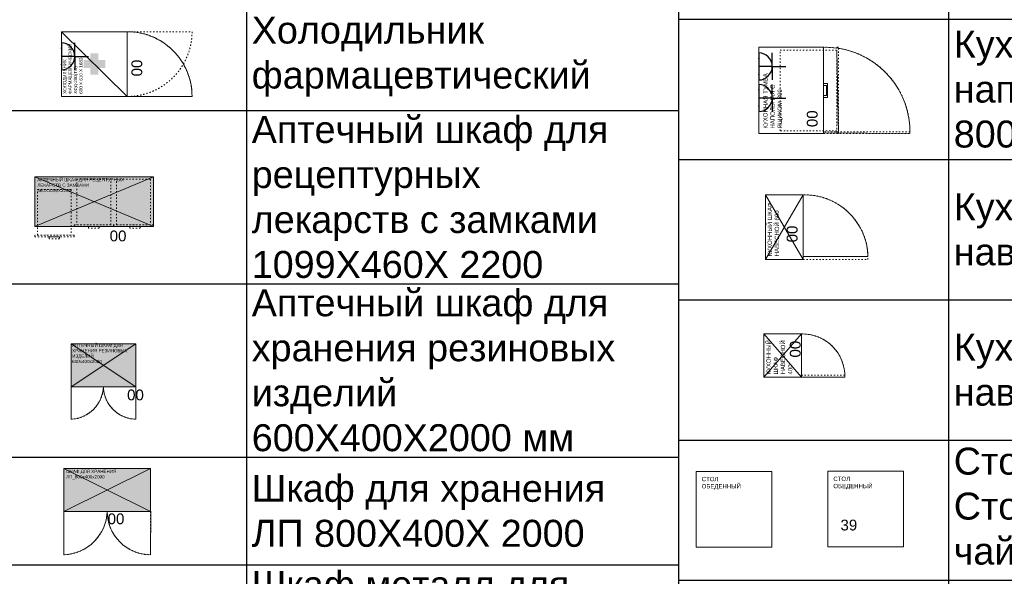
# Model space of a CAD drawing. Header units: millimetres. Extents: x -692150 to 2662533, y -95416 to 65084.
# Tile 35 of 256: x -59103 to -49986, y -53057 to -47900. Entities that reach past the tile are written whole.
import ezdxf
from ezdxf import colors
from ezdxf.entities.mleader import LeaderData, LeaderLine
from ezdxf.math import Vec2, Vec3

# ---------------------------------------------------------------- set-up
doc = ezdxf.new("R2010")
doc.units = ezdxf.units.MM
doc.linetypes.add('ACAD_ISO03W100', pattern=[30, 12, -18])
doc.layers.add('09_АР_Мебель', color=7, linetype='Continuous', lineweight=9, true_color=0x000000)
doc.layers.add('1. ПОДЛОЖКА', color=7, linetype='Continuous', lineweight=0, true_color=0x9b9292)
doc.layers.add('11_АР_Номер мебели', color=1, linetype='Continuous', lineweight=13, plot=False)
doc.layers.add('17_АР_Текст', color=250, linetype='Continuous', lineweight=0)
doc.layers.add('28_РАЗВЕРТКИ', color=7, linetype='Continuous', lineweight=0)
doc.layers.add('ЭОМ', color=7, linetype='Continuous')
doc.styles.add('_ТЕКСТОВЫЙ', font='arial.ttf', dxfattribs={"width": 0.8})
doc.styles.add('HVAC_AEP', font='arial.ttf')
doc.styles.get("Standard").update_dxf_attribs({"font": 'arial.ttf'})

# ---------------------------------------------------------------- blocks, each defined once
blk = doc.blocks.new('_Dot')
at = {"color": 0, "linetype": 'ByBlock', "lineweight": -2}
blk.add_line((-0.5, 0), (-1, 0), dxfattribs=at)
at = {"color": 0, "linetype": 'ByBlock', "const_width": 0.5}
blk.add_lwpolyline([(-0.25, 0, 1), (0.25, 0, 1)], format="xyb", close=True, dxfattribs=at)
blk = doc.blocks.new('*T216')
at = {"color": 0, "linetype": 'ByBlock', "lineweight": -2, "transparency": 16777216}
for p, q in [((0, 0), (6500, 0)), ((0, 0), (0, -9080.2)), ((6500, 0), (6500, -9080.2)), ((0, -469.7), (6500, -469.7)), ((2500, -469.7), (2500, -9080.2)), ((0, -1469.7), (6500, -1469.7)), ((0, -2469.7), (6500, -2469.7)), ((0, -4075), (6500, -4075)), ((0, -5680.2), (6500, -5680.2)), ((0, -6680.2), (6500, -6680.2)), ((0, -7880.2), (6500, -7880.2)), ((0, -9080.2), (6500, -9080.2))]:
    blk.add_line(p, q, dxfattribs=at)
at = {"color": 0, "lineweight": 15, "transparency": 16777216, "style": 'HVAC_AEP'}
for s, insert, char_height, width, attachment_point in [('Фарма', (3250, -234.8), 300, 6497, 5), ('Кресло рабочее', (2550, -969.7), 250, 3900, 4), ('Холодильник^Jфармацевтический', (2550, -1969.7), 250, 3900, 4), ('Аптечный шкаф для^Jрецептурных^Jлекарств с замками^J1099Х460Х 2200', (2550, -3272.3), 250, 3900, 4), ('Аптечный шкаф для^Jхранения резиновых^Jизделий^J600Х400Х2000 мм', (2550, -4877.6), 250, 3900, 4), ('Шкаф для хранения^JЛП 800Х400Х 2000', (2550, -6180.2), 250, 3900, 4), ('Шкаф металл.для^Jхранения ССЖ^J300Х500Х 1860', (2550, -7280.2), 250, 3900, 4), ('Тумба под^Jхолодильник^J600Х610Х516', (2550, -8480.2), 250, 3900, 4)]:
    blk.add_mtext(s, dxfattribs=dict(at, insert=insert, char_height=char_height, width=width, attachment_point=attachment_point))
blk = doc.blocks.new('A$C21545FF3')
at = {"layer": 'ЭОМ', "color": 0, "linetype": 'Continuous', "lineweight": 30}
for p, q in [((-125, 125), (-125, 250)), ((-125, 125), (-250, 125)), ((-125, 125), (0, 125)), ((-125, 125), (-125, 0)), ((-250, 0), (0, 0))]:
    blk.add_line(p, q, dxfattribs=at)
blk.add_arc((-125, 0), 125, 0, 180, dxfattribs=at)
for p in [(-200, 0), (-50, 0)]:
    blk.add_point(p, dxfattribs=at)
blk = doc.blocks.new('Холодильник фармацевтический ХФД-280(ТС)_600х610х1683')
at = {"layer": '09_АР_Мебель', "lineweight": 0, "true_color": 0x136734}
h = blk.add_hatch(color=116, dxfattribs=at)
h.dxf.hatch_style = 1
h.paths.add_polyline_path([(400.3, -268.5), (337.8, -268.5), (337.8, -206), (262.8, -206), (262.8, -268.5), (200.3, -268.5), (200.3, -343.5), (262.8, -343.5), (262.8, -406), (337.8, -406), (337.8, -343.5), (400.3, -343.5)])
at = {"layer": '09_АР_Мебель', "lineweight": 0}
for points in [[(0, -610), (600, -610), (600, 0), (0, 0), (0, -610)], [(0, -610), (600, 0)]]:
    blk.add_lwpolyline(points, dxfattribs=at)
at = {"layer": '09_АР_Мебель', "linetype": 'ACAD_ISO03W100'}
for points in [[(0, -610), (0, -1210)], [(600, -610), (600, -1210)]]:
    blk.add_lwpolyline(points, dxfattribs=at)
for centre, start, end in [((0, -610), 270, 0), ((600, -610), 180, 270)]:
    blk.add_arc(centre, 600, start, end, dxfattribs=at)
at = {"layer": '1. ПОДЛОЖКА'}
blk.add_lwpolyline([(600, 0), (0, 0), (0, -610), (600, -610)], close=True, dxfattribs=at)
blk.add_lwpolyline([(0, -610), (0, -1210, 0.418062), (600, -602)], format="xyb", dxfattribs=at)
at = {"layer": 'ЭОМ', "lineweight": 15, "rotation": 180}
blk.add_blockref('A$C21545FF3', (246, 0), dxfattribs=at)
at = {"flags": 1}
for tag, p in [('КОД_ОБОРУДОВАНИЯ', (7.7, 112.1)), ('ДОП_ИНФОРМАЦИЯ', (7.7, 59.9)), ('ДОГОВОР', (12.8, 10))]:
    blk.add_attdef(tag, p, '', height=25, dxfattribs=at)
at = {"layer": '09_АР_Мебель', "insert": (24.5, -15.5), "char_height": 30, "attachment_point": 1}
blk.add_mtext_dynamic_manual_height_columns('{\\C7;ХОЛОДИЛЬНИК\\PФАРМАЦЕВТИЧЕСКИЙ             ХФД-280(ТС)\\P600 Х 610 Х 1683}', width=610, gutter_width=12.5, heights=[0], dxfattribs=at)
at = {"layer": '11_АР_Номер мебели', "flags": 4}
blk.add_attdef('Номер', (587.5, -759.7), '', height=100, dxfattribs=at)
blk = doc.blocks.new('Аптечный шкаф для рецептурных лекарств с замками 460х1099х2200')
at = {"layer": '09_АР_Мебель', "lineweight": 0, "true_color": 0x7aafdf}
h = blk.add_hatch(color=143, dxfattribs=at)
h.dxf.hatch_style = 1
h.paths.add_polyline_path([(1099, -460), (1099, 0), (0, 0), (0, -460)])
at = {"layer": '09_АР_Мебель', "lineweight": 0, "true_color": 0x136734}
h = blk.add_hatch(color=116, dxfattribs=at)
h.dxf.hatch_style = 1
h.paths.add_polyline_path([(497.5, -254.3), (543.2, -254.3), (543.2, -299.9), (597.9, -299.9), (597.9, -254.3), (643.6, -254.3), (643.6, -199.5), (597.9, -199.5), (597.9, -153.9), (543.2, -153.9), (543.2, -199.5), (497.5, -199.5)])
at = {"layer": '09_АР_Мебель', "lineweight": 0}
for points in [[(1099, -460), (0, -460), (0, 0), (1099, 0), (1099, -460)], [(1099, 0), (0, -460)], [(0, 0), (1099, -460)]]:
    blk.add_lwpolyline(points, dxfattribs=at)
at = {"layer": '09_АР_Мебель', "linetype": 'ACAD_ISO03W100'}
for points in [[(703.5, -20), (391.5, -20), (391.5, -444), (703.5, -444)], [(756.5, -20), (1072.5, -20), (1072.5, -444), (756.5, -444)], [(26.5, -116.1), (338.5, -116.1), (338.5, -540.1), (26.5, -540.1)], [(730, -460), (365, -460), (365, -444), (730, -444)], [(730, -460), (1099, -460), (1099, -444), (730, -444)], [(0, -556.1), (365, -556.1), (365, -540.1), (0, -540.1)], [(595.5, -476), (499.5, -476), (499.5, -460), (595.5, -460)], [(978, -476), (882, -476), (882, -460), (978, -460)], [(230.5, -572.1), (134.5, -572.1), (134.5, -556.1), (230.5, -556.1)]]:
    blk.add_lwpolyline(points, close=True, dxfattribs=at)
at = {"layer": '1. ПОДЛОЖКА'}
blk.add_lwpolyline([(0, -460), (1099, -460), (1099, 0), (0, 0)], close=True, dxfattribs=at)
at = {"flags": 1}
for tag, p in [('КОД_ОБОРУДОВАНИЯ', (7.7, 111)), ('ДОП_ИНФОРМАЦИЯ', (7.7, 58.8)), ('ДОГОВОР', (12.8, 8.9))]:
    blk.add_attdef(tag, p, '', height=25, dxfattribs=at)
at = {"layer": '09_АР_Мебель', "color": 18, "lineweight": 0, "true_color": 0x000000, "insert": (24.6, -10.8), "char_height": 30, "attachment_point": 1}
blk.add_mtext_dynamic_manual_height_columns('АПТЕЧНЫЙ ШКАФ ДЛЯ РЕЦЕПТУРНЫХ ЛЕКАРСТВ С ЗАМКАМИ\\P460Х1099Х2200', width=912.263, gutter_width=500, heights=[0], dxfattribs=at)
at = {"layer": '11_АР_Номер мебели', "flags": 4}
blk.add_attdef('Номер', (694.3, -596.7), '', height=100, dxfattribs=at)
blk = doc.blocks.new('Аптечный шкаф для хранения резиновых изделий 600х400х2000')
at = {"layer": '09_АР_Мебель', "lineweight": 0, "true_color": 0x7aafdf}
h = blk.add_hatch(color=143, dxfattribs=at)
h.dxf.hatch_style = 1
h.paths.add_polyline_path([(600, -400), (600, 0), (0, 0), (0, -400)])
at = {"layer": '09_АР_Мебель', "lineweight": 0, "true_color": 0x136734}
h = blk.add_hatch(color=116, dxfattribs=at)
h.dxf.hatch_style = 1
h.paths.add_polyline_path([(226.1, -227.2), (271.7, -227.2), (271.7, -272.8), (326.5, -272.8), (326.5, -227.2), (372.1, -227.2), (372.1, -172.4), (326.5, -172.4), (326.5, -126.8), (271.7, -126.8), (271.7, -172.4), (226.1, -172.4)])
at = {"layer": '09_АР_Мебель', "lineweight": 0}
for p, q in [((0, -400), (0, 0)), ((0, 0), (600, 0)), ((600, 0), (0, -400)), ((0, 0), (600, -400)), ((600, 0), (600, -400)), ((600, -400), (0, -400))]:
    blk.add_line(p, q, dxfattribs=at)
at = {"layer": '09_АР_Мебель', "linetype": 'ACAD_ISO03W100'}
for p, q in [((0, -400), (0, -700)), ((600, -400), (600, -700))]:
    blk.add_line(p, q, dxfattribs=at)
for centre, radius, start, end in [((-13.5, -386.5), 313.8, 272.46081, 357.53919), ((607.3, -392.7), 307.4, 181.36487, 268.63513)]:
    blk.add_arc(centre, radius, start, end, dxfattribs=at)
at = {"layer": '1. ПОДЛОЖКА'}
blk.add_lwpolyline([(0, 0), (600, 0), (600, -400), (0, -400)], close=True, dxfattribs=at)
blk.add_lwpolyline([(600, -400), (600, -700, -0.400327), (300, -400, -0.389273), (0, -700), (0, -400)], format="xyb", dxfattribs=at)
at = {"flags": 1}
for tag, p in [('КОД_ОБОРУДОВАНИЯ', (7.7, 111)), ('ДОП_ИНФОРМАЦИЯ', (7.7, 58.8)), ('ДОГОВОР', (12.8, 8.9))]:
    blk.add_attdef(tag, p, '', height=25, dxfattribs=at)
at = {"layer": '09_АР_Мебель', "insert": (10.8, 0.2), "char_height": 30, "attachment_point": 1}
blk.add_mtext_dynamic_manual_height_columns('{\\C7;АПТЕЧНЫЙ ШКАФ ДЛЯ ХРАНЕНИЯ РЕЗИНОВЫХ ИЗДЕЛИЙ\\P600х400х2000}', width=621.89, gutter_width=12.5, heights=[0], dxfattribs=at)
at = {"layer": '11_АР_Номер мебели', "flags": 4}
blk.add_attdef('Номер', (519.1, -524.7), '', height=100, dxfattribs=at)
blk = doc.blocks.new('Шкаф для хранения ЛП 800х400х2000')
at = {"layer": '09_АР_Мебель', "lineweight": 0, "true_color": 0x7aafdf}
h = blk.add_hatch(color=143, dxfattribs=at)
h.dxf.hatch_style = 1
h.paths.add_polyline_path([(800, -400), (800, 0), (0, 0), (0, -400)])
at = {"layer": '09_АР_Мебель', "lineweight": 0, "true_color": 0x136734}
h = blk.add_hatch(color=116, dxfattribs=at)
h.dxf.hatch_style = 1
h.paths.add_polyline_path([(328.3, -226.3), (374, -226.3), (374, -271.9), (428.7, -271.9), (428.7, -226.3), (474.4, -226.3), (474.4, -171.5), (428.7, -171.5), (428.7, -125.9), (374, -125.9), (374, -171.5), (328.3, -171.5)])
at = {"layer": '09_АР_Мебель', "lineweight": 0}
for p, q in [((0, -400), (0, 0)), ((0, 0), (800, 0)), ((800, 0), (0, -400)), ((0, 0), (800, -400)), ((800, 0), (800, -400)), ((800, -400), (0, -400))]:
    blk.add_line(p, q, dxfattribs=at)
at = {"layer": '09_АР_Мебель', "linetype": 'ACAD_ISO03W100'}
for p, q in [((0, -400), (0, -800)), ((800, -400), (800, -800))]:
    blk.add_line(p, q, dxfattribs=at)
for centre, radius, start, end in [((-15.2, -384.8), 415.4, 272.09145, 357.90855), ((802.9, -397.1), 402.9, 180.4122, 269.5878)]:
    blk.add_arc(centre, radius, start, end, dxfattribs=at)
at = {"layer": '1. ПОДЛОЖКА'}
blk.add_lwpolyline([(800, 0), (0, 0), (0, -400), (800, -400)], close=True, dxfattribs=at)
blk.add_lwpolyline([(0, -400), (0, -800, 0.392989), (400, -400, 0.410006), (800, -800), (802.9, -397.1)], format="xyb", dxfattribs=at)
at = {"flags": 1}
for tag, p in [('КОД_ОБОРУДОВАНИЯ', (7.7, 111)), ('ДОП_ИНФОРМАЦИЯ', (7.7, 58.8)), ('ДОГОВОР', (12.8, 8.9))]:
    blk.add_attdef(tag, p, '', height=25, dxfattribs=at)
at = {"layer": '09_АР_Мебель', "insert": (20.2, -12.9), "char_height": 30, "attachment_point": 1}
blk.add_mtext_dynamic_manual_height_columns('{\\C7;ШКАФ ДЛЯ ХРАНЕНИЯ ЛП_800х400х2000}', width=621.89, gutter_width=12.5, heights=[0], dxfattribs=at)
at = {"layer": '11_АР_Номер мебели', "flags": 4}
blk.add_attdef('Номер', (403.8, -517.3), '', height=100, dxfattribs=at)
blk = doc.blocks.new('*T219')
at = {"color": 0, "linetype": 'ByBlock', "lineweight": -2, "transparency": 16777216}
for p, q in [((0, 0), (6500, 0)), ((0, 0), (0, -12369.7)), ((6500, 0), (6500, -12369.7)), ((0, -469.7), (6500, -469.7)), ((2500, -469.7), (2500, -12369.7)), ((0, -1769.7), (6500, -1769.7)), ((0, -3069.7), (6500, -3069.7)), ((0, -4369.7), (6500, -4369.7)), ((0, -5669.7), (6500, -5669.7)), ((0, -6969.7), (6500, -6969.7)), ((0, -8269.7), (6500, -8269.7)), ((0, -9569.7), (6500, -9569.7)), ((0, -10869.7), (6500, -10869.7)), ((0, -12369.7), (6500, -12369.7))]:
    blk.add_line(p, q, dxfattribs=at)
at = {"color": 0, "lineweight": 15, "transparency": 16777216, "style": 'HVAC_AEP'}
for s, insert, char_height, width, attachment_point in [('Комната персонала', (3250, -234.8), 300, 6497, 5), ('Стул ISO (черная^Jткань)', (2550, -1119.7), 250, 3900, 4), ('Кухонная тумба^Jнапольная с мойкой', (2550, -2419.7), 250, 3900, 4), ('Кухонный шкаф 600', (2550, -3719.7), 250, 3900, 4), ('Кухонная тумба^Jнапольная с дверцей^J600', (2550, -5019.7), 250, 3900, 4), ('Кухонная тумба^Jнапольная с ящиком^J800', (2550, -6319.7), 250, 3900, 4), ('Кухонный шкаф^Jнавесной 600', (2550, -7619.7), 250, 3900, 4), ('Кухонный шкаф^Jнавесной 400', (2550, -8919.7), 250, 3900, 4), ('Стол обеденный^JСтол (розетка для^Jчайника)', (2550, -10219.7), 250, 3900, 4), ('Холодильник^JХолодильник^J(розетка под СВЧ)', (2550, -11619.7), 250, 3900, 4)]:
    blk.add_mtext(s, dxfattribs=dict(at, insert=insert, char_height=char_height, width=width, attachment_point=attachment_point))
blk = doc.blocks.new('Кухонный шкаф навесной 600')
at = {"layer": '09_АР_Мебель', "linetype": 'ACAD_ISO03W100'}
for p, q in [((0, -350), (0, -950)), ((30, -950), (30, -350)), ((0, -950), (30, -950))]:
    blk.add_line(p, q, dxfattribs=at)
at = {"layer": '09_АР_Мебель'}
blk.add_lwpolyline([(600, 0), (0, 0), (0, -350), (600, -350)], close=True, dxfattribs=at)
for points in [[(600, -350), (0, 0)], [(0, -350), (600, 0)]]:
    blk.add_lwpolyline(points, dxfattribs=at)
at = {"layer": '09_АР_Мебель', "linetype": 'ACAD_ISO03W100'}
blk.add_arc((13.5, -363.6), 586.6, 271.60811, 1.32949, dxfattribs=at)
at = {"layer": '1. ПОДЛОЖКА'}
blk.add_lwpolyline([(0, 0), (600, 0), (600, -350), (0, -350)], close=True, dxfattribs=at)
blk.add_lwpolyline([(30, -350), (30, -950, 0.41279), (600, -350)], format="xyb", dxfattribs=at)
at = {"flags": 1}
for tag, p in [('КОД_ОБОРУДОВАНИЯ', (7.7, 111.4)), ('ДОП_ИНФОРМАЦИЯ', (7.7, 59.2)), ('ДОГОВОР', (12.8, 9.2))]:
    blk.add_attdef(tag, p, '', height=25, dxfattribs=at)
at = {"layer": '09_АР_Мебель', "insert": (30.1, -19.9), "char_height": 40, "attachment_point": 1}
blk.add_mtext_dynamic_manual_height_columns('{\\C7;КУХОННЫЙ ШКАФ \\PНАВЕСНОЙ 600}', width=971.048, gutter_width=12.5, heights=[0], dxfattribs=at)
at = {"layer": '11_АР_Номер мебели', "flags": 4}
blk.add_attdef('Номер', (159.4, -297.4), '', height=100, dxfattribs=at)
blk = doc.blocks.new('Кухонный шкаф навесной 400')
at = {"layer": '09_АР_Мебель', "linetype": 'ACAD_ISO03W100'}
for p, q in [((0, -350), (0, -750)), ((20, -750), (20, -350)), ((0, -750), (20, -750))]:
    blk.add_line(p, q, dxfattribs=at)
at = {"layer": '09_АР_Мебель'}
blk.add_lwpolyline([(400, -350), (0, -350), (0, 0), (400, 0)], close=True, dxfattribs=at)
for points in [[(400, -350), (0, 0)], [(400, 0), (0, -350)]]:
    blk.add_lwpolyline(points, dxfattribs=at)
at = {"layer": '09_АР_Мебель', "linetype": 'ACAD_ISO03W100'}
blk.add_arc((9, -359.1), 391.1, 271.60811, 1.32949, dxfattribs=at)
at = {"layer": '1. ПОДЛОЖКА'}
blk.add_lwpolyline([(400, 0), (400, -350), (0, -350), (0, 0)], close=True, dxfattribs=at)
blk.add_lwpolyline([(0, -350), (0, -750, 0.42108), (400.1, -359.1)], format="xyb", dxfattribs=at)
at = {"flags": 1}
for tag, p in [('КОД_ОБОРУДОВАНИЯ', (7.7, 111.4)), ('ДОП_ИНФОРМАЦИЯ', (7.7, 59.2)), ('ДОГОВОР', (12.8, 9.2))]:
    blk.add_attdef(tag, p, '', height=25, dxfattribs=at)
at = {"layer": '09_АР_Мебель', "insert": (25.2, -24.2), "char_height": 40, "attachment_point": 1}
blk.add_mtext_dynamic_manual_height_columns('{\\C7;КУХОННЫЙ \\PШКАФ \\PНАВЕСНОЙ\\P400}', width=971.048, gutter_width=12.5, heights=[0], dxfattribs=at)
at = {"layer": '11_АР_Номер мебели', "flags": 4}
blk.add_attdef('Номер', (181.7, -340.9), '', height=100, dxfattribs=at)
blk = doc.blocks.new('Стол обеденный')
at = {"layer": '09_АР_Мебель'}
for p, q in [((0, 0), (700, 0)), ((0, -700), (0, 0)), ((700, 0), (700, -700)), ((700, -700), (0, -700))]:
    blk.add_line(p, q, dxfattribs=at)
at = {"layer": '1. ПОДЛОЖКА'}
blk.add_lwpolyline([(700, 0), (0, 0), (0, -700), (700, -700)], close=True, dxfattribs=at)
at = {"flags": 1}
for tag, p in [('КОД_ОБОРУДОВАНИЯ', (302.6, 89.6)), ('ДОП_ИНФОРМАЦИЯ', (302.6, 37.4)), ('ДОГОВОР', (440.3, -48.8))]:
    blk.add_attdef(tag, p, '', height=25, dxfattribs=at)
at = {"layer": '09_АР_Мебель', "insert": (50, -50), "char_height": 40, "attachment_point": 1}
blk.add_mtext_dynamic_manual_height_columns('{\\C7;СТОЛ ОБЕДЕННЫЙ}', width=500, gutter_width=12.5, heights=[0], dxfattribs=at)
at = {"layer": '11_АР_Номер мебели', "lineweight": 35}
blk.add_attdef('Номер', (115.3, -548.3), '', height=100, dxfattribs=at)
blk = doc.blocks.new('Кухонная тумба напольная с ящиком 800')
at = {"layer": '09_АР_Мебель'}
blk.add_lwpolyline([(800, -600), (0, -600), (0, 0), (800, 0)], close=True, dxfattribs=at)
at = {"layer": '09_АР_Мебель', "linetype": 'ACAD_ISO03W100'}
for points in [[(26.5, -198.9), (773.5, -198.9), (773.5, -722.9), (26.5, -722.9)], [(0, -600), (0, -1400), (16, -1400), (16, -600)], [(0, -738.9), (800, -738.9), (800, -722.9), (0, -722.9)]]:
    blk.add_lwpolyline(points, close=True, dxfattribs=at)
blk.add_lwpolyline([(0, -1400, 0.427208), (800, -600, 1.219804)], format="xyb", dxfattribs=at)
at = {"layer": '09_АР_Мебель'}
blk.add_lwpolyline([(446, -600), (446, -626), (354, -626), (354, -600), (335, -600), (335, -635), (465, -635), (465, -600), (446, -600)], dxfattribs=at)
at = {"layer": '1. ПОДЛОЖКА'}
blk.add_lwpolyline([(800, 0), (0, 0), (0, -600), (800, -600)], close=True, dxfattribs=at)
blk.add_lwpolyline([(8, -600), (0, -1400, 0.375534), (790.7, -738.9), (800, -600)], format="xyb", dxfattribs=at)
blk.add_lwpolyline([(773.5, -722.9), (6.6, -738.9)], dxfattribs=at)
at = {"layer": 'ЭОМ', "lineweight": 15, "rotation": 180}
for p in [(205.2, 0), (497.7, 0)]:
    blk.add_blockref('A$C21545FF3', p, dxfattribs=at)
at = {"flags": 1}
for tag, p in [('КОД_ОБОРУДОВАНИЯ', (7.7, 111.4)), ('ДОП_ИНФОРМАЦИЯ', (7.7, 59.2)), ('ДОГОВОР', (12.8, 9.2))]:
    blk.add_attdef(tag, p, '', height=25, dxfattribs=at)
at = {"layer": '09_АР_Мебель', "insert": (46.9, -40.8), "char_height": 40, "attachment_point": 1}
blk.add_mtext_dynamic_manual_height_columns('{\\C7;КУХОННАЯ ТУМБА НАПОЛЬНАЯ С ЯЩИКОМ 800}', width=621.89, gutter_width=12.5, heights=[0], dxfattribs=at)
at = {"layer": '11_АР_Номер мебели', "flags": 4}
blk.add_attdef('Номер', (60.4, -544.6), '', height=100, dxfattribs=at)
blk = doc.blocks.new('A$C577E2BB5')
at = {"layer": '09_АР_Мебель'}
for p, q in [((-700, 700), (0, 700)), ((-700, 0), (-700, 700)), ((0, 700), (0, 0)), ((0, 0), (-700, 0))]:
    blk.add_line(p, q, dxfattribs=at)
at = {"layer": '1. ПОДЛОЖКА'}
blk.add_lwpolyline([(-700, 700), (0, 700), (0, 0), (-700, 0)], close=True, dxfattribs=at)
at = {"layer": '09_АР_Мебель', "insert": (-650, 650), "char_height": 40, "attachment_point": 1}
blk.add_mtext_dynamic_manual_height_columns('{\\C7;СТОЛ ОБЕДЕННЫЙ}', width=500, gutter_width=12.5, heights=[0], dxfattribs=at)

msp = doc.modelspace()

# ---------------------------------------------------------------- block references
for name, p in [('*T219', (-53004.5, -42224.8)), ('*T216', (-59504.5, -46272.2)), ('A$C577E2BB5', (-52138.3, -52786))]:
    msp.add_blockref(name, p)
ref = msp.add_blockref('Холодильник фармацевтический ХФД-280(ТС)_600х610х1683', (-58717, -48611), dxfattribs=dict(rotation=90))
ref.add_attrib('Номер', '00', (-57968.5, -48425.5), dxfattribs={"layer": '11_АР_Номер мебели', "height": 100, "rotation": 90})
ref = msp.add_blockref('Кухонная тумба напольная с ящиком 800', (-52259.8, -48955.8), dxfattribs=dict(rotation=90))
ref.add_attrib('Номер', '00', (-51715.2, -48895.4), dxfattribs={"layer": '11_АР_Номер мебели', "height": 100, "rotation": 90})
ref = msp.add_blockref('Аптечный шкаф для рецептурных лекарств с замками 460х1099х2200', (-58964, -49356.9))
ref.add_attrib('Номер', '00', (-58269.8, -49953.6), dxfattribs={"layer": '11_АР_Номер мебели', "height": 100})
ref = msp.add_blockref('Кухонный шкаф навесной 600', (-52198.6, -50122.6), dxfattribs=dict(rotation=90))
ref.add_attrib('Номер', '00', (-51901.2, -49963.2), dxfattribs={"layer": '11_АР_Номер мебели', "height": 100, "rotation": 90})
ref = msp.add_blockref('Кухонный шкаф навесной 400', (-52213.2, -51212.1), dxfattribs=dict(rotation=90))
ref.add_attrib('Номер', '00', (-51872.3, -51030.3), dxfattribs={"layer": '11_АР_Номер мебели', "height": 100, "rotation": 90})
ref = msp.add_blockref('Аптечный шкаф для хранения резиновых изделий 600х400х2000', (-58627.7, -50901.9))
ref.add_attrib('Номер', '00', (-58108.6, -51426.5), dxfattribs={"layer": '11_АР_Номер мебели', "height": 100})
ref = msp.add_blockref('Шкаф для хранения ЛП 800х400х2000', (-58692.9, -52057.3))
ref.add_attrib('Номер', '00', (-58289.1, -52574.6), dxfattribs={"layer": '11_АР_Номер мебели', "height": 100})
msp.add_blockref('Стол обеденный', (-51618.9, -52084.2)).add_auto_attribs({'Номер': '39'})

# ---------------------------------------------------------------- leaders
at = {"layer": '17_АР_Текст', "lineweight": 18}
ml = msp.add_multileader_mtext('Standard', dxfattribs=at)
ml.set_content('ЦСУ оборудование:\\PМонитор 23,8"\\PСистемный блок (с комплектующими)\\PИсточник бесперебойного питания\\PМышь, клавиатура\\PWeb-камера\\PМФУ лазерный', color=256, style='_ТЕКСТОВЫЙ')
ml.set_leader_properties(lineweight=0)
ml.set_arrow_properties(name='DOT')
ml.build(insert=Vec2(0, 0))
ml.multileader.update_dxf_attribs({"text_left_attachment_type": 6, "text_right_attachment_type": 6, "dogleg_length": 0.36, "arrow_head_size": 50, "scale": 100})
ctx = ml.context
ctx.base_point, ctx.scale, ctx.char_height, ctx.arrow_head_size, ctx.landing_gap_size, ctx.plane_origin = Vec3(-74068.3, -49557), 100, 200, 50, 100, Vec3(-68828.3, -44334.1)
ctx.left_attachment, ctx.right_attachment, ctx.attachment_type = 6, 6, 2
notes = []
notes.append((ctx, [(1, (1, 1, 0), (-74104.3, -49557), (1, 0), 36, [(0, [(-74104.3, -48496.4)], 0, [])])]))
ctx.mtext.insert, ctx.mtext.width, ctx.mtext.defined_height, ctx.mtext.flow_direction = Vec3(-73968.3, -49301.5), 5220.324, 815.5, 5
at = {"layer": '28_РАЗВЕРТКИ', "lineweight": 18}
ml = msp.add_multileader_mtext('Standard', dxfattribs=at)
ml.set_content('{\\C1;\\c1316095;Маршрутизатор (ШхВ,мм): 267х43,6*}', color=256, style='_ТЕКСТОВЫЙ')
ml.set_leader_properties(color=(255, 10, 10), lineweight=0)
ml.set_arrow_properties(name='DOT')
ml.build(insert=Vec2(0, 0))
ml.multileader.update_dxf_attribs({"text_left_attachment_type": 6, "text_right_attachment_type": 6, "dogleg_length": 0.108, "arrow_head_size": 50, "scale": 100})
ctx = ml.context
ctx.base_point, ctx.scale, ctx.char_height, ctx.arrow_head_size, ctx.landing_gap_size, ctx.plane_origin = Vec3(95563.2, -49233.3), 100, 120, 50, 100, Vec3(106367.4, -49993.4)
ctx.left_attachment, ctx.right_attachment, ctx.text_align_type, ctx.attachment_type = 6, 6, 2, 2
notes.append((ctx, [(0, (1, 1, 0), (97030, -49233.3), (-1, 0), 10.8, [(0, [(97030.3, -50571.1)], 0, [])])]))
ctx.mtext.insert, ctx.mtext.width, ctx.mtext.alignment, ctx.mtext.flow_direction = Vec3(96919.3, -49078), 1544.918, 3, 5
ml = msp.add_multileader_mtext('Standard', dxfattribs=at)
ml.set_content('7', color=256, style='_ТЕКСТОВЫЙ')
ml.set_leader_properties(lineweight=0)
ml.set_arrow_properties(name='DOT')
ml.build(insert=Vec2(0, 0))
ml.multileader.update_dxf_attribs({"text_left_attachment_type": 6, "text_right_attachment_type": 6, "dogleg_length": 0.36, "arrow_head_size": 100, "scale": 100})
ctx = ml.context
ctx.base_point, ctx.scale, ctx.char_height, ctx.arrow_head_size, ctx.landing_gap_size, ctx.plane_origin = Vec3(118482.2, -49392.4), 100, 200, 100, 100, Vec3(112816.3, -50555.1)
ctx.left_attachment, ctx.right_attachment, ctx.text_align_type, ctx.attachment_type = 6, 6, 2, 2
notes.append((ctx, [(1, (1, 1, 0), (118821.8, -49392.4), (-1, 0), 36, [(0, [(118821.8, -50188.3)], 0, [])])]))
ctx.mtext.insert, ctx.mtext.width, ctx.mtext.defined_height, ctx.mtext.alignment, ctx.mtext.flow_direction = Vec3(118685.8, -49152.4), 4162.111, 812.4, 3, 5
for ctx, leaders in notes:
    for number, flags, end, landing, length, lines in leaders:
        leader = LeaderData()
        leader.index, (leader.has_last_leader_line, leader.has_dogleg_vector, leader.attachment_direction) = number, flags
        leader.last_leader_point, leader.dogleg_vector, leader.dogleg_length = Vec3(end), Vec3(landing), length
        for number, points, colour, breaks in lines:
            line = LeaderLine()
            line.index, line.vertices, line.color, line.breaks = number, Vec3.list(points), colors.encode_raw_color(colour), breaks
            leader.lines.append(line)
        ctx.leaders.append(leader)

doc.saveas('drawing.dxf')
